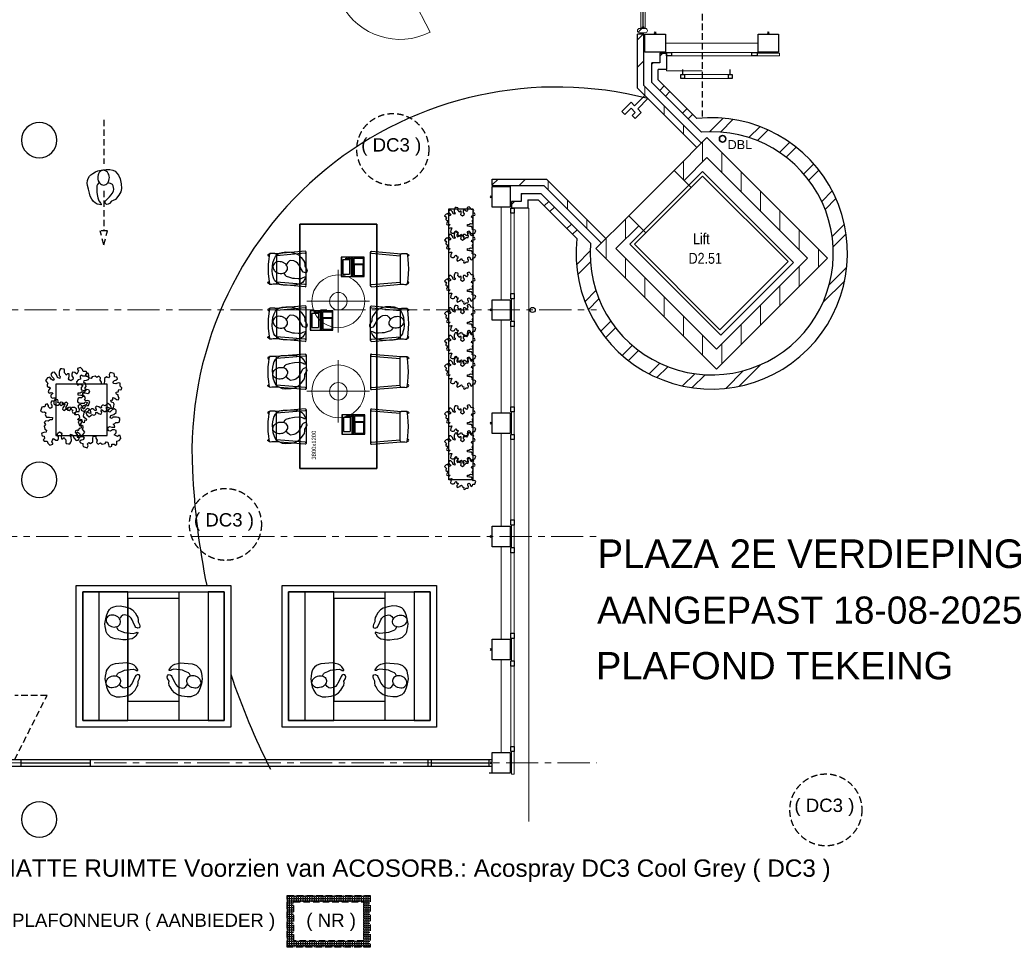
# Model space of a CAD drawing. Header units: millimetres. Extents: x 45699 to 251499, y 244 to 86446.
# Tile 20 of 240: x 58269 to 73571, y 24612 to 39033. Entities that reach past the tile are written whole.
import ezdxf

# ---------------------------------------------------------------- set-up
doc = ezdxf.new("R2010")
doc.units = ezdxf.units.MM
doc.header["$LTSCALE"] = 400
doc.header["$PDMODE"] = 3
doc.header["$PDSIZE"] = 15
doc.linetypes.add('CENTER', pattern=[2, 1.25, -0.25, 0.25, -0.25])
doc.linetypes.add('HIDDEN', pattern=[0.375, 0.25, -0.125])
for name, color, linetype in [('-ve', 2, 'HIDDEN'), ('inlay', 6, 'Continuous'), ('inr', 4, 'Continuous'), ('looplijnen', 8, 'HIDDEN'), ('plafond', 255, 'HIDDEN'), ('plant', 114, 'Continuous'), ('plat', 5, 'Continuous'), ('stramien', 1, 'CENTER'), ('symbol', 1, 'Continuous'), ('timmerwerk-ge', 150, 'Continuous'), ('timmerwerk-ve', 8, 'HIDDEN'), ('verlichting', 2, 'Continuous')]:
    doc.layers.add(name, color=color, linetype=linetype)
for name, color, linetype, lineweight in [('BA-blusmiddelen', 7, 'Continuous', 15), ('Buitenkozijnen', 140, 'Continuous', 15), ('mat-baksteen', 5, 'Continuous', 25), ('mat-beton (ihwg)', 5, 'Continuous', 25), ('mat-glas-hor', 140, 'Continuous', 15), ('mat-kalkzandsteen', 5, 'Continuous', 25), ('mat-naaldhout', 140, 'Continuous', 15), ('None', 7, 'Continuous', 9), ('Ruimtenummers', 5, 'Continuous', 25), ('Tekst', 140, 'Continuous', 15)]:
    doc.layers.add(name, color=color, linetype=linetype, lineweight=lineweight)
doc.styles.add('Arial', font='arial.ttf', dxfattribs={"height": 176.388889})
doc.styles.add('Arial Narrow', font='ARIALN.TTF', dxfattribs={"height": 222.25})
doc.styles.add('s100', font='stylu.ttf', dxfattribs={"height": 100})

# ---------------------------------------------------------------- blocks, each defined once
blk = doc.blocks.new('*X126')
at = {"layer": 'None', "lineweight": 5}
blk.add_line((-5639, -4225), (-5607, -4193), dxfattribs=at)
blk = doc.blocks.new('*U127')
at = {"layer": 'mat-glas-hor', "color": 140, "lineweight": 15}
blk.add_lwpolyline([(-4812, -3832), (-5520, -4193), (-5526, -4182), (-4817, -3821)], close=True, dxfattribs=at)
at = {"layer": 'mat-naaldhout', "color": 140, "linetype": 'Continuous', "lineweight": 15}
for points in [[(-4814, -3817), (-4836, -3828), (-4848, -3806), (-4728, -3745), (-4698, -3805), (-4795, -3854)], [(-5537, -4185), (-5515, -4174), (-5526, -4152), (-5646, -4213), (-5615, -4272), (-5518, -4223)]]:
    blk.add_lwpolyline(points, close=True, dxfattribs=at)
at = {"layer": 'None', "color": 43, "linetype": 'Continuous', "lineweight": 9}
blk.add_line((-4236, -4711), (-4698, -3805), dxfattribs=at)
at = {"layer": 'None', "color": 8, "lineweight": 5}
blk.add_lwpolyline([(-5646, -4213), (-5615, -4272), (-4698, -3805), (-4728, -3745)], close=True, dxfattribs=at)
at = {"layer": 'None', "color": 43, "linetype": 'Continuous', "lineweight": 9}
blk.add_arc((-4704, -3793), 1030, 207.9688, 296.9993, dxfattribs=at)
at = {"layer": 'mat-naaldhout', "color": 140}
blk.add_blockref('*X126', (0, 0), dxfattribs=at)
blk = doc.blocks.new('*U128')
at = {"layer": 'None', "color": 7}
blk.add_blockref('*U127', (0, 0), dxfattribs=at)
blk = doc.blocks.new('*U129')
at = {"layer": 'None', "color": 7}
blk.add_blockref('*U128', (0, 0), dxfattribs=at)
blk = doc.blocks.new('Kolom 280x320')
at = {"layer": 'mat-beton (ihwg)', "lineweight": 25}
blk.add_lwpolyline([(-300, 160), (-20, 160), (-20, -160), (-300, -160)], close=True, dxfattribs=at)
at = {"layer": 'None', "color": 92, "linetype": 'Continuous', "lineweight": 5}
blk.add_point((0, 0), dxfattribs=at)
blk = doc.blocks.new('Kolom O 550')
at = {"layer": 'mat-beton (ihwg)', "lineweight": 25}
blk.add_circle((0, 0), 275, dxfattribs=at)
blk = doc.blocks.new('Gevelpui best 1410 (2D)')
at = {"layer": 'Buitenkozijnen', "lineweight": 15}
for p, q in [((-260, 0), (-260, -1410)), ((-260, 0), (-210, 0)), ((-210, 0), (-210, -1410)), ((-260, -1410), (-210, -1410))]:
    blk.add_line(p, q, dxfattribs=at)
at = {"layer": 'Buitenkozijnen', "color": 92, "lineweight": 25}
for points in [[(-260, 0), (-210, 0), (-210, -80), (-260, -80)], [(-260, -1330), (-210, -1330), (-210, -1410), (-260, -1410)]]:
    blk.add_lwpolyline(points, close=True, dxfattribs=at)
at = {"layer": 'None', "color": 43, "linetype": 'Continuous', "lineweight": 9}
blk.add_line((-410, 15), (-410, -1425), dxfattribs=at)
blk = doc.blocks.new('*X190')
at = {"layer": 'None', "lineweight": 9}
for p, q in [((1800, -8365), (1800, -8224)), ((1500, -8665), (1500, -8354)), ((1200, -8965), (1200, -8654)), ((900, -9265), (900, -8954)), ((600, -9565), (600, -9254)), ((300, -9865), (300, -9554))]:
    blk.add_line(p, q, dxfattribs=at)
blk = doc.blocks.new('*X191')
at = {"layer": 'None', "lineweight": 9}
for p, q in [((104, -6260), (317, -6047)), ((276, -6265), (474, -6066)), ((720, -6351), (893, -6178)), ((850, -6398), (1017, -6230)), ((1196, -6582), (1354, -6424)), ((1299, -6656), (1455, -6499)), ((1571, -6914), (1727, -6758)), ((1650, -7012), (1807, -6855)), ((1850, -7343), (2014, -7178)), ((1903, -7466), (2071, -7298)), ((2013, -7887), (2202, -7698)), ((2028, -8048), (2229, -7847)), ((-1962, -8326), (-1749, -8113)), ((-1943, -8483), (-1744, -8284)), ((1966, -8640), (2240, -8367)), ((1870, -8913), (2208, -8575)), ((-1831, -8902), (-1658, -8729)), ((-1779, -9026), (-1611, -8859)), ((-1585, -9363), (-1427, -9205)), ((-1510, -9464), (-1353, -9308)), ((-1251, -9736), (-1095, -9580)), ((-1154, -9816), (-997, -9659)), ((-831, -10023), (-666, -9859)), ((-711, -10080), (-543, -9912)), ((566, -10217), (904, -9879)), ((-311, -10211), (-122, -10022)), ((-162, -10238), (39, -10037)), ((358, -10249), (631, -9975))]:
    blk.add_line(p, q, dxfattribs=at)
blk = doc.blocks.new('*X192')
at = {"layer": 'None', "lineweight": 9}
for p, q in [((300, -6896), (300, -6585)), ((600, -7196), (600, -6885)), ((900, -7495), (900, -7184)), ((1200, -7795), (1200, -7484)), ((1500, -8095), (1500, -7784)), ((1800, -8224), (1800, -8084))]:
    blk.add_line(p, q, dxfattribs=at)
blk = doc.blocks.new('*X193')
at = {"layer": 'None', "lineweight": 9}
for p, q in [((-1500, -8234), (-1500, -8076)), ((-1200, -8534), (-1200, -8223)), ((-900, -8834), (-900, -8523)), ((-600, -9134), (-600, -8823)), ((-300, -9434), (-300, -9123)), ((0, -9734), (0, -9423))]:
    blk.add_line(p, q, dxfattribs=at)
blk = doc.blocks.new('*X194')
at = {"layer": 'None', "lineweight": 9}
for p, q in [((-1200, -7928), (-1200, -7617)), ((-1500, -8076), (-1500, -7917))]:
    blk.add_line(p, q, dxfattribs=at)
blk = doc.blocks.new('*X195')
at = {"layer": 'None', "lineweight": 9}
for p, q in [((-2463, -7413), (-2392, -7342)), ((-2375, -7501), (-2304, -7430)), ((-2109, -7766), (-2039, -7696)), ((-2021, -7854), (-1951, -7784))]:
    blk.add_line(p, q, dxfattribs=at)
blk = doc.blocks.new('*X196')
at = {"layer": 'None', "lineweight": 9}
blk.add_line((-2810, -7229), (-2801, -7220), dxfattribs=at)
blk = doc.blocks.new('*X197')
at = {"layer": 'None', "lineweight": 9}
blk.add_line((-2969, -7388), (-2926, -7345), dxfattribs=at)
blk = doc.blocks.new('*X198')
at = {"layer": 'None', "lineweight": 9}
blk.add_line((-2819, -7238), (-2810, -7229), dxfattribs=at)
blk = doc.blocks.new('*X199')
at = {"layer": 'None', "lineweight": 9}
for p, q in [((-2400, -7165), (-2400, -7023)), ((-2100, -7465), (-2100, -7323)), ((-1800, -7765), (-1800, -7623))]:
    blk.add_line(p, q, dxfattribs=at)
blk = doc.blocks.new('*X200')
at = {"layer": 'None', "lineweight": 9}
for p, q in [((-3269, -7087), (-3177, -6995)), ((-2852, -7095), (-2752, -6995))]:
    blk.add_line(p, q, dxfattribs=at)
blk = doc.blocks.new('*X201')
at = {"layer": 'None', "lineweight": 9}
for p, q in [((-667, -5617), (-596, -5546)), ((-579, -5705), (-508, -5634)), ((-313, -5970), (-243, -5900)), ((-225, -6058), (-154, -5988))]:
    blk.add_line(p, q, dxfattribs=at)
blk = doc.blocks.new('*X202')
at = {"layer": 'None', "lineweight": 9}
blk.add_line((-789, -5208), (-780, -5199), dxfattribs=at)
blk = doc.blocks.new('*X203')
at = {"layer": 'None', "lineweight": 9}
blk.add_line((-664, -5083), (-621, -5040), dxfattribs=at)
blk = doc.blocks.new('*X204')
at = {"layer": 'None', "lineweight": 9}
blk.add_line((-780, -5199), (-771, -5190), dxfattribs=at)
blk = doc.blocks.new('*X205')
at = {"layer": 'None', "lineweight": 9}
for p, q in [((-1014, -4832), (-922, -4740)), ((-1014, -5257), (-914, -5157))]:
    blk.add_line(p, q, dxfattribs=at)
blk = doc.blocks.new('*X206')
at = {"layer": 'None', "lineweight": 9}
for p, q in [((0, -6728), (0, -6417)), ((-300, -7002), (-300, -6717))]:
    blk.add_line(p, q, dxfattribs=at)
blk = doc.blocks.new('*X207')
at = {"layer": 'None', "lineweight": 9}
for p, q in [((-900, -5695), (-900, -5553)), ((-600, -5995), (-600, -5853)), ((-300, -6295), (-300, -6153))]:
    blk.add_line(p, q, dxfattribs=at)
blk = doc.blocks.new('HWA')
at = {"layer": 'None', "color": 92, "linetype": 'Continuous', "lineweight": 25}
blk.add_circle((0, -74), 40, dxfattribs=at)
blk = doc.blocks.new('DBL aansluiting')
at = {"layer": 'BA-blusmiddelen', "color": 140, "linetype": 'Continuous', "lineweight": 9}
blk.add_lwpolyline([(360, 112.5), (360, 45), (292.5, 45), (292.5, -45), (427.5, -45), (427.5, -112.5), (225, -112.5), (225, -33.75), (0, -33.75), (0, 33.75), (225, 33.75), (225, 112.5)], close=True, dxfattribs=at)
blk = doc.blocks.new('*U216')
at = {"layer": 'None', "color": 92, "linetype": 'Continuous', "lineweight": 25}
for p, q in [((-310, -5370), (-310, -5290)), ((430, -5370), (430, -5290))]:
    blk.add_line(p, q, dxfattribs=at)
at = {"layer": 'None', "color": 140, "linetype": 'Continuous', "lineweight": 15}
blk.add_lwpolyline([(-340, -5370), (460, -5370), (460, -5430), (-340, -5430)], close=True, dxfattribs=at)
at = {"layer": 'None', "color": 92, "linetype": 'Continuous', "lineweight": 25}
for points in [[(-340, -5370), (-280, -5370), (-280, -5430), (-340, -5430)], [(400, -5370), (460, -5370), (460, -5430), (400, -5430)]]:
    blk.add_lwpolyline(points, close=True, dxfattribs=at)
blk = doc.blocks.new('*X217')
at = {"layer": 'None', "lineweight": 5}
blk.add_line((-922, 1906), (-880, 1948), dxfattribs=at)
blk = doc.blocks.new('*U218')
at = {"layer": 'mat-glas-hor', "color": 140, "lineweight": 15}
blk.add_lwpolyline([(-920, 694), (-920, 1894), (-908, 1894), (-908, 694)], close=True, dxfattribs=at)
at = {"layer": 'mat-naaldhout', "color": 140, "linetype": 'Continuous', "lineweight": 15}
for points in [[(-905, 1906), (-905, 1881), (-880, 1881), (-880, 2015), (-947, 2015), (-947, 1906)], [(-905, 689), (-905, 714), (-880, 714), (-880, 580), (-947, 580), (-947, 689)]]:
    blk.add_lwpolyline(points, close=True, dxfattribs=at)
at = {"layer": 'None', "color": 43, "linetype": 'Continuous', "lineweight": 9}
for p, q in [((-2034, 915), (-934, 915)), ((206, 915), (-894, 915))]:
    blk.add_line(p, q, dxfattribs=at)
at = {"layer": 'None', "color": 8, "lineweight": 5}
blk.add_lwpolyline([(-880, 2015), (-947, 2015), (-947, 689), (-880, 689)], close=True, dxfattribs=at)
at = {"layer": 'None', "color": 43, "linetype": 'Continuous', "lineweight": 9}
for centre, radius, start, end in [((-934, 915), 1100, 90, 180), ((-894, 915), 1100, 0, 90), ((-934, 915), 335, 180, 270), ((-894, 915), 335, 270, 0)]:
    blk.add_arc(centre, radius, start, end, dxfattribs=at)
at = {"layer": 'mat-naaldhout', "color": 140}
blk.add_blockref('*X217', (0, 0), dxfattribs=at)
blk = doc.blocks.new('*X15')
at = {"layer": 'None', "lineweight": 5}
blk.add_line((-24, -24), (34, 34), dxfattribs=at)
blk = doc.blocks.new('houten stijl 67 x 114')
at = {"layer": 'mat-naaldhout', "color": 140, "linetype": 'Continuous', "lineweight": 15, "flags": 128}
blk.add_lwpolyline([(33.5, 0), (33.5, 0, -0.4142136), (0, -33.5), (0, -33.5, -0.4142136), (-33.5, 0), (-33.5, 88), (-33.5, 88, -0.4142136), (0, 121.5), (0, 121.5, -0.4142136), (33.5, 88)], format="xyb", close=True, dxfattribs=at)
at = {"layer": 'mat-naaldhout', "color": 140}
blk.add_blockref('*X15', (0, 0), dxfattribs=at)
blk = doc.blocks.new('binnenpui 880 h.o.h.')
at = {"layer": 'mat-glas-hor', "color": 8, "lineweight": 5}
blk.add_lwpolyline([(18, -34), (88, -34), (88, -846), (18, -846)], close=True, dxfattribs=at)
at = {"layer": 'mat-glas-hor', "color": 140, "lineweight": 15}
blk.add_lwpolyline([(48, -40), (58, -40), (58, -840), (48, -840)], close=True, dxfattribs=at)
at = {"layer": 'mat-naaldhout', "color": 140, "linetype": 'Continuous', "lineweight": 15, "flags": 128}
for points in [[(43, -34), (18, -34), (18, -34, 0.414214), (20, -36), (36, -36, -0.414214), (40, -40), (40, -56, 0.414214), (42, -58), (43, -58)], [(63, -34), (88, -34), (88, -34, -0.414214), (86, -36), (70, -36, 0.414214), (66, -40), (66, -56, -0.414214), (64, -58), (63, -58)], [(43, -846), (18, -846), (18, -846, -0.414214), (20, -844), (36, -844, 0.414214), (40, -840), (40, -824, -0.414214), (42, -822), (43, -822)], [(63, -846), (88, -846), (88, -846, 0.414214), (86, -844), (70, -844, -0.414214), (66, -840), (66, -824, 0.414214), (64, -822), (63, -822)]]:
    blk.add_lwpolyline(points, format="xyb", close=True, dxfattribs=at)
at = {"layer": 'None', "color": 7, "rotation": 270}
for p in [(0, 0), (0, -880)]:
    blk.add_blockref('houten stijl 67 x 114', p, dxfattribs=at)
blk = doc.blocks.new('*U219')
at = {"layer": 'mat-glas-hor', "color": 8, "lineweight": 5}
blk.add_lwpolyline([(-962, 2093), (-892, 2093), (-892, 2813), (-962, 2813)], close=True, dxfattribs=at)
at = {"layer": 'mat-glas-hor', "color": 140, "lineweight": 15}
blk.add_lwpolyline([(-932, 2100), (-922, 2100), (-922, 2806), (-932, 2806)], close=True, dxfattribs=at)
at = {"layer": 'mat-naaldhout', "color": 140, "linetype": 'Continuous', "lineweight": 15, "flags": 128}
for points in [[(-938, 2813), (-963, 2813), (-963, 2812, 0.414214), (-961, 2810), (-944, 2810, -0.414214), (-941, 2806), (-941, 2790, 0.414214), (-939, 2788), (-938, 2788)], [(-917, 2813), (-892, 2813), (-892, 2812, -0.414214), (-894, 2810), (-911, 2810, 0.414214), (-914, 2806), (-914, 2790, -0.414214), (-916, 2788), (-917, 2788)], [(-938, 2093), (-963, 2093), (-963, 2094, -0.414214), (-961, 2096), (-944, 2096, 0.414214), (-941, 2100), (-941, 2116, -0.414214), (-939, 2118), (-938, 2118)], [(-917, 2093), (-892, 2093), (-892, 2094, 0.414214), (-894, 2096), (-911, 2096, -0.414214), (-914, 2100), (-914, 2116, 0.414214), (-916, 2118), (-917, 2118)]]:
    blk.add_lwpolyline(points, format="xyb", close=True, dxfattribs=at)
at = {"layer": 'None', "color": 7, "xscale": -1, "rotation": 270}
for p in [(-980, 2846), (-980, 2060)]:
    blk.add_blockref('houten stijl 67 x 114', p, dxfattribs=at)
blk = doc.blocks.new('*U220')
at = {"layer": 'mat-glas-hor', "color": 8, "lineweight": 5}
blk.add_lwpolyline([(-962, -4653), (-892, -4653), (-892, -3897), (-962, -3897)], close=True, dxfattribs=at)
at = {"layer": 'mat-glas-hor', "color": 140, "lineweight": 15}
blk.add_lwpolyline([(-932, -4646), (-922, -4646), (-922, -3904), (-932, -3904)], close=True, dxfattribs=at)
at = {"layer": 'mat-naaldhout', "color": 140, "linetype": 'Continuous', "lineweight": 15, "flags": 128}
for points in [[(-938, -3897), (-963, -3897), (-963, -3898, 0.414214), (-961, -3900), (-944, -3900, -0.414214), (-941, -3904), (-941, -3920, 0.414214), (-939, -3922), (-938, -3922)], [(-917, -3897), (-892, -3897), (-892, -3898, -0.414214), (-894, -3900), (-911, -3900, 0.414214), (-914, -3904), (-914, -3920, -0.414214), (-916, -3922), (-917, -3922)], [(-938, -4653), (-963, -4653), (-963, -4652, -0.414214), (-961, -4650), (-944, -4650, 0.414214), (-941, -4646), (-941, -4630, -0.414214), (-939, -4628), (-938, -4628)], [(-917, -4653), (-892, -4653), (-892, -4652, 0.414214), (-894, -4650), (-911, -4650, -0.414214), (-914, -4646), (-914, -4630, 0.414214), (-916, -4628), (-917, -4628)]]:
    blk.add_lwpolyline(points, format="xyb", close=True, dxfattribs=at)
at = {"layer": 'None', "color": 7, "xscale": -1, "rotation": 270}
for p in [(-980, -3864), (-980, -4686)]:
    blk.add_blockref('houten stijl 67 x 114', p, dxfattribs=at)
blk = doc.blocks.new('*U221')
at = {"layer": 'None', "color": 7}
for name in ['*U219', '*U218', '*U220']:
    blk.add_blockref(name, (0, 0), dxfattribs=at)
at = {"layer": 'None', "color": 7, "xscale": -1, "rotation": 180}
for p in [(-980, -344), (-980, -1224), (-980, -2104), (-980, -2984), (-980, -3864)]:
    blk.add_blockref('binnenpui 880 h.o.h.', p, dxfattribs=at)
blk = doc.blocks.new('SYMB-BM02_B2')
at = {"layer": 'plant'}
blk.add_lwpolyline([(98, 356), (66, 371), (46, 367), (23, 344), (26, 317), (5, 314), (-27, 337), (-68, 353), (-84, 340), (-93, 315), (-77, 290), (-84, 262), (-106, 274), (-134, 301), (-166, 298), (-190, 273), (-184, 246), (-181, 209), (-209, 214), (-256, 237), (-302, 241), (-315, 221), (-325, 198), (-329, 157), (-315, 134), (-286, 119), (-263, 95), (-270, 73), (-298, 80), (-306, 68), (-307, 29), (-341, 38), (-375, 66), (-406, 70), (-427, 48), (-413, 13), (-402, -28), (-381, -27), (-361, -62), (-377, -76), (-407, -84), (-423, -126), (-448, -119), (-475, -126), (-482, -158), (-448, -194), (-447, -249), (-411, -258), (-363, -237), (-327, -242), (-307, -272), (-338, -303), (-366, -308), (-398, -333), (-381, -365), (-338, -377), (-336, -406), (-332, -436), (-252, -458), (-234, -418), (-243, -383), (-220, -358), (-184, -372), (-140, -344), (-141, -283), (-132, -230), (-84, -233), (-86, -271), (-59, -312), (-68, -354), (-36, -386), (7, -361), (39, -388), (98, -377), (116, -344), (153, -351), (160, -393), (171, -436), (193, -440), (228, -426), (230, -390), (275, -385), (300, -408), (328, -386), (326, -329), (369, -315), (403, -276), (387, -222), (366, -221), (339, -240), (312, -226), (275, -205), (309, -165), (312, -121), (278, -112), (241, -110), (205, -137), (171, -126), (146, -92), (166, -59), (184, -44), (228, -57), (285, -55), (282, -25), (255, -2), (285, 14), (305, 34), (353, 32), (371, 38), (382, 84), (382, 111), (350, 130), (317, 139), (248, 136), (232, 114), (194, 121), (209, 166), (266, 187), (314, 230), (310, 274), (271, 296), (232, 280), (187, 233), (150, 251), (176, 290), (219, 319), (203, 365), (155, 404), (121, 376), (98, 356)], dxfattribs=at)
blk = doc.blocks.new('symb-ps03_b2')
blk.add_lwpolyline([(82, -334), (93, -323), (110, -305), (120, -285), (121, -231), (122, -184), (116, -150), (104, -98), (91, -52), (69, -25), (58, -13), (50, -1), (49, 8), (59, 13), (76, 9), (115, -1), (145, -17), (172, -41), (196, -78), (221, -122), (236, -169), (250, -232), (266, -290), (270, -325), (267, -365), (252, -399), (235, -433), (213, -457), (181, -475), (141, -499), (103, -517), (27, -533), (-23, -539), (-83, -538), (-130, -528), (-165, -511), (-192, -479), (-218, -448), (-241, -394), (-258, -313), (-262, -242), (-251, -189), (-222, -138), (-185, -93), (-170, -72), (-134, -54), (-107, -46), (-75, -10), (-57, 2), (-38, 7), (-23, 1), (-12, -13), (-11, -28), (-13, -49), (-23, -61), (-75, -115), (-104, -145), (-121, -166), (-138, -200), (-142, -234), (-135, -284), (-123, -302), (-94, -319), (-69, -327), (-52, -333)])
blk.add_lwpolyline([(-75, -413, 0.078796), (-66, -458, 0.088041), (-46, -494, 0.105312), (-14, -518, 0.121926), (19, -526, 0.121926), (52, -517, 0.105312), (82, -490, 0.088041), (100, -454, 0.078796), (106, -408, 0.078796), (98, -363, 0.088041), (77, -328, 0.105312), (46, -303, 0.121926), (13, -296, 0.121926), (-21, -305, 0.105312), (-50, -331, 0.088041), (-69, -368, 0.078796)], format="xyb", close=True)
blk = doc.blocks.new('symb-ps09_b2')
at = {"layer": 'looplijnen'}
for p, q in [((0, 935), (-58, 718)), ((0, 935), (58, 718)), ((-58, 718), (58, 718)), ((0, 95), (0, 718)), ((0, -1011), (0, -327))]:
    blk.add_line(p, q, dxfattribs=at)
at = {"layer": 'symbol'}
blk.add_blockref('symb-ps03_b2', (-11, 300), dxfattribs=at)
blk = doc.blocks.new('symb-LPTP_b2')
for p, q in [((150, 0), (-150, 0)), ((-150, 0), (-150, -155)), ((150, -155), (150, 0)), ((150, -5), (-150, -5)), ((-110, -25), (-110, -129)), ((110, -25), (-110, -25)), ((110, -129), (-110, -129)), ((110, -129), (110, -25)), ((150, -155), (-150, -155)), ((150, -160), (-150, -160)), ((-150, -160), (-150, -355)), ((150, -355), (150, -160)), ((-150, -355), (150, -355))]:
    blk.add_line(p, q)
for points in [[(-130, -158, 10, 10, 0), (-111, -158, 10, 10, 0)], [(130, -158, 10, 10, 0), (111, -158, 10, 10, 0)]]:
    blk.add_lwpolyline(points, format="xyseb")
for points in [[(126, -70), (134, -70), (134, -92), (126, -92)], [(128, -72), (132, -72), (132, -90), (128, -90)], [(-135, -175), (135, -175), (135, -189), (-135, -189)], [(32, -199), (-135, -199), (-135, -340), (32, -340)], [(42, -199), (135, -199), (135, -340), (42, -340)]]:
    blk.add_lwpolyline(points, close=True)
for radius in [12.6, 7.57]:
    blk.add_circle((130, -124), radius)
blk = doc.blocks.new('SYMB-PS01_B2')
blk.add_lwpolyline([(59, 67), (70, 78), (86, 97), (96, 116), (98, 170), (99, 217), (92, 251), (81, 303), (67, 349), (45, 376), (34, 388), (27, 400), (26, 410), (36, 414), (52, 410), (91, 400), (122, 385), (148, 360), (173, 323), (197, 279), (212, 232), (226, 169), (242, 111), (247, 76), (244, 36), (229, 2), (211, -32), (190, -56), (158, -74), (117, -98), (79, -116), (3, -132), (-47, -138), (-107, -136), (-154, -127), (-189, -110), (-215, -78), (-241, -46), (-264, 7), (-282, 88), (-285, 159), (-274, 212), (-246, 263), (-209, 308), (-193, 329), (-157, 347), (-131, 355), (-98, 391), (-80, 403), (-61, 408), (-47, 402), (-35, 389), (-34, 373), (-37, 352), (-46, 340), (-99, 287), (-128, 256), (-144, 235), (-162, 201), (-165, 167), (-158, 117), (-147, 99), (-118, 82), (-93, 74), (-75, 68)])
blk.add_lwpolyline([(-98, -12, 0.078796), (-90, -57, 0.088041), (-69, -93, 0.105312), (-38, -117, 0.121926), (-4, -125, 0.121926), (29, -115, 0.105312), (58, -89, 0.088041), (77, -52, 0.078796), (83, -7, 0.078796), (74, 38, 0.088041), (54, 74, 0.105312), (23, 98, 0.121926), (-11, 105, 0.121926), (-44, 96, 0.105312), (-74, 70, 0.088041), (-92, 33, 0.078796)], format="xyb", close=True)
blk = doc.blocks.new('DOLC-2890_B2')
for p, q in [((260, 0), (-260, 0)), ((-276, -17), (-236, -477)), ((-244, -15), (-205, -463)), ((244, -15), (205, -463)), ((276, -17), (236, -477)), ((-224, -463), (224, -463))]:
    blk.add_line(p, q)
for points in [[(-224, -463), (-233, -468), (-236, -477), (-237, -480), (-238, -487), (-238, -499), (-239, -515), (-240, -535), (-241, -560), (-240, -563), (-236, -569), (-234, -570), (-231, -572), (-227, -572)], [(-227, -572), (-201, -575), (-152, -582), (-76, -588), (0, -590), (76, -588), (152, -582), (201, -575), (227, -572)], [(-227, -572), (-226, -584), (-222, -592), (-221, -593), (-212, -596), (-204, -592), (-203, -591), (-200, -582), (-200, -582), (-200, -582), (-201, -575)], [(227, -572), (226, -584), (222, -592), (221, -593), (212, -596), (204, -592), (203, -591), (200, -582), (200, -582), (200, -582), (201, -575)], [(224, -463), (233, -468), (236, -477), (237, -480), (238, -487), (238, -499), (239, -515), (240, -535), (241, -560), (240, -563), (236, -569), (234, -570), (231, -572), (227, -572)]]:
    blk.add_lwpolyline(points)
for centre, start, end in [((-260, -16), 5.0001, 185.0001), ((260, -16), 354.9999, 174.9999)]:
    blk.add_arc(centre, 16, start, end)
blk = doc.blocks.new('lamp02')
at = {"layer": 'verlichting', "lineweight": 0}
for q in [(0, 555.36), (555.36, 0), (0, -555.36), (-555.36, 0)]:
    blk.add_line((0, 0), q, dxfattribs=at)
for radius in [468, 156]:
    blk.add_circle((0, 0), radius, dxfattribs=at)

msp = doc.modelspace()

# ---------------------------------------------------------------- hatches: boundary and pattern name
at = {"layer": 'plafond'}
h = msp.add_hatch(dxfattribs=at)
h.set_pattern_fill('ANGLE', color=256, scale=5)
h.set_pattern_definition([(0, (-339557.43, -157984.63), (0, 34.925), [25.4, -9.525]), (90, (-339557.43, -157984.63), (-34.925, 2e-15), [25.4, -9.525])])
h.paths.add_polyline_path([(62528, 25318), (63616, 25318), (63616, 24712), (62528, 24712)], flags=16)
h.paths.add_polyline_path([(62428, 25418), (63716, 25418), (63716, 24612), (62428, 24612)])

# ---------------------------------------------------------------- linework, layer by layer
at = {"layer": '-ve'}
for centre in [(64068, 37015), (61467, 31186), (70798, 26748)]:
    msp.add_circle(centre, 559, dxfattribs=at)
at = {"layer": 'Buitenkozijnen', "lineweight": 15}
for points in [[(70079, 38470), (70079, 38510), (69729, 38510), (69729, 38470)], [(65914, 34695), (65954, 34695), (65954, 34345), (65914, 34345)], [(65914, 32935), (65954, 32935), (65954, 32585), (65914, 32585)], [(65914, 31175), (65954, 31175), (65954, 30825), (65914, 30825)], [(65914, 29415), (65954, 29415), (65954, 29065), (65914, 29065)], [(65914, 27655), (65954, 27655), (65954, 27305), (65914, 27305)], [(65914, 27655), (65954, 27655), (65954, 27305), (65914, 27305)]]:
    msp.add_lwpolyline(points, close=True, dxfattribs=at)
at = {"layer": 'Buitenkozijnen', "color": 43, "linetype": 'Continuous', "lineweight": 9, "flags": 128}
for points in [[(68878, 38240), (68319, 38240), (68319, 38260)], [(66164, 36105), (66184, 36105), (66184, 26568)]]:
    msp.add_lwpolyline(points, dxfattribs=at)
at = {"layer": 'inlay'}
for centre, radius, start, end in [((66614, 32319), 5667, 75.4935, 182.9694), ((72438, 32540), 11495, 182.5631, 191.5594), ((72438, 32540), 11495, 198.6853, 206.6704)]:
    msp.add_arc(centre, radius, start, end, dxfattribs=at)
at = {"layer": 'inr'}
for points in [[(64938, 36093), (65312, 36093), (65312, 31877), (64938, 31877)], [(62621, 35855), (62621, 32055), (63821, 32055), (63821, 35855)], [(58829, 32567), (59629, 32567), (59629, 33367), (58829, 33367)]]:
    msp.add_lwpolyline(points, close=True, dxfattribs=at)
at = {"layer": 'mat-baksteen', "lineweight": 25}
for p, q in [((68219, 38510), (68219, 38360)), ((68219, 38510), (68319, 38510)), ((68319, 38510), (68319, 38260)), ((68094, 38055), (68094, 38360)), ((68219, 38360), (68094, 38360)), ((68194, 38097), (68194, 38260)), ((68319, 38260), (68194, 38260)), ((68866, 37283), (68094, 38055)), ((68794, 37497), (68194, 38097)), ((66064, 36330), (66369, 36330)), ((66064, 36330), (66064, 36205)), ((66369, 36330), (67141, 35558)), ((65914, 36205), (65914, 36105)), ((66064, 36205), (65914, 36205)), ((66164, 36230), (66328, 36230)), ((66164, 36230), (66164, 36105)), ((66328, 36230), (66927, 35631)), ((66164, 36105), (65914, 36105))]:
    msp.add_line(p, q, dxfattribs=at)
at = {"layer": 'mat-baksteen', "color": 140, "linetype": 'Continuous', "lineweight": 15}
for points in [[(68706, 36425), (67999, 35718), (67734, 35983), (68441, 36690)], [(70297, 35259), (69166, 34127), (67752, 35541), (68883, 36673)], [(70212, 35273), (69152, 34212), (67822, 35541), (68883, 36602)]]:
    msp.add_lwpolyline(points, close=True, dxfattribs=at)
at = {"layer": 'mat-baksteen', "lineweight": 25}
for radius, start, end in [(2110, 173.7257, 96.2743), (1890, 175.2034, 94.7966)]:
    msp.add_arc((69024, 35400), radius, start, end, dxfattribs=at)
at = {"layer": 'mat-kalkzandsteen', "lineweight": 25}
for p, q in [((67969, 38810), (67869, 38810)), ((67869, 37969), (67869, 38810)), ((67969, 38011), (67969, 38810)), ((68795, 37044), (67869, 37969)), ((68865, 37115), (67969, 38011)), ((68441, 36690), (68950, 37200)), ((68950, 37199), (70824, 35326)), ((68597, 36535), (68950, 36888)), ((68950, 36888), (70513, 35326)), ((68597, 36535), (68441, 36690)), ((65614, 36555), (66455, 36555)), ((65614, 36455), (65614, 36555)), ((65614, 36455), (66414, 36455)), ((66414, 36455), (67310, 35559)), ((66455, 36555), (67380, 35630)), ((67225, 35474), (67734, 35983)), ((67890, 35828), (67734, 35983)), ((67536, 35474), (67890, 35828)), ((69099, 33600), (67225, 35474)), ((69099, 33912), (67536, 35474)), ((70824, 35326), (69099, 33600)), ((70513, 35326), (69099, 33912))]:
    msp.add_line(p, q, dxfattribs=at)
at = {"layer": 'None', "color": 7, "linetype": 'Continuous', "lineweight": 35}
msp.add_circle((69193, 37180), 50, dxfattribs=at)
at = {"layer": 'plafond'}
for p, q in [((58193, 27530), (58694, 28529)), ((58694, 28529), (58193, 28529))]:
    msp.add_line(p, q, dxfattribs=at)
for points in [[(62428, 25418), (63716, 25418), (63716, 24612), (62428, 24612)], [(62528, 25318), (63616, 25318), (63616, 24712), (62528, 24712)]]:
    msp.add_lwpolyline(points, close=True, dxfattribs=at)
at = {"layer": 'plat'}
for p, q in [((52744, 27530), (65614, 27530)), ((52744, 27430), (65614, 27430)), ((58294, 27430), (58294, 27530)), ((58294, 27480), (59364, 27480)), ((59364, 27530), (59364, 27430)), ((64614, 27530), (64614, 27430)), ((64664, 27530), (64664, 27430)), ((64664, 27530), (64664, 27430)), ((64664, 27480), (65564, 27480)), ((64664, 27480), (65564, 27480)), ((65564, 27430), (65564, 27530)), ((65564, 27430), (65564, 27530)), ((65564, 27430), (65564, 27530))]:
    msp.add_line(p, q, dxfattribs=at)
at = {"layer": 'plat', "lineweight": 0}
msp.add_circle((58574, 26600), 275, dxfattribs=at)
at = {"layer": 'stramien', "lineweight": 0}
for p, q in [((52744, 34520), (67232, 34520)), ((52128, 31000), (67232, 31000)), ((50628, 27480), (67232, 27480))]:
    msp.add_line(p, q, dxfattribs=at)
at = {"layer": 'timmerwerk-ge'}
for points in [[(62621, 35855), (63821, 35855), (63821, 32055), (62621, 32055)], [(61549, 30236), (61549, 28036), (59149, 28036), (59149, 30236)], [(64749, 30236), (64749, 28036), (62349, 28036), (62349, 30236)], [(59499, 30136), (59499, 28136), (59249, 28136), (59249, 30136)], [(59249, 30136), (59249, 28136), (59949, 28136), (59949, 30136)], [(61449, 30136), (61449, 28136), (59249, 28136), (59249, 30136)], [(59949, 30036), (59949, 28436), (60749, 28436), (60749, 30036)], [(61449, 30136), (61449, 28136), (60749, 28136), (60749, 30136)], [(61199, 30136), (61199, 28136), (61449, 28136), (61449, 30136)], [(62449, 30136), (62449, 28136), (63149, 28136), (63149, 30136)], [(62699, 30136), (62699, 28136), (62449, 28136), (62449, 30136)], [(64649, 30136), (64649, 28136), (62449, 28136), (62449, 30136)], [(63149, 30036), (63149, 28436), (63949, 28436), (63949, 30036)], [(64649, 30136), (64649, 28136), (63949, 28136), (63949, 30136)], [(64399, 30136), (64399, 28136), (64649, 28136), (64649, 30136)]]:
    msp.add_lwpolyline(points, close=True, dxfattribs=at)
at = {"layer": 'timmerwerk-ve'}
for p, q in [((68878, 47371), (68878, 37529)), ((65564, 27430), (65564, 27530)), ((65614, 27320), (65564, 27320))]:
    msp.add_line(p, q, dxfattribs=at)

# ---------------------------------------------------------------- block references
at = {"layer": 'Buitenkozijnen', "color": 7, "rotation": 270}
msp.add_blockref('Gevelpui best 1410 (2D)', (69729, 38260), dxfattribs=at)
at = {"layer": 'Buitenkozijnen', "color": 7}
for p in [(66164, 36105), (66164, 34345), (66164, 32585), (66164, 30825), (66164, 29065)]:
    msp.add_blockref('Gevelpui best 1410 (2D)', p, dxfattribs=at)
at = {"layer": 'inr'}
for p, rotation in [((62721, 35158), 269.9999999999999), ((62721, 34308), 269.9999999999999), ((63721, 33558), 89.9999999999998), ((63721, 32708), 89.9999999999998)]:
    msp.add_blockref('DOLC-2890_B2', p, dxfattribs=dict(at, rotation=rotation))
at = {"layer": 'inr', "xscale": -1}
for p, rotation in [((63721, 35158), 89.99999999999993), ((63721, 34308), 89.99999999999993), ((62721, 33558), 269.9999999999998), ((62721, 32708), 269.9999999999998)]:
    msp.add_blockref('DOLC-2890_B2', p, dxfattribs=dict(at, rotation=rotation))
at = {"layer": 'mat-baksteen', "color": 7, "rotation": 90}
for p in [(68144, 38830), (69904, 38830)]:
    msp.add_blockref('Kolom 280x320', p, dxfattribs=at)
at = {"layer": 'mat-baksteen'}
for name in ['*X203', '*X202', '*X204', '*X201', '*X191', '*X198', '*X196', '*X197', '*X195']:
    msp.add_blockref(name, (68883, 43550), dxfattribs=at)
at = {"layer": 'mat-beton (ihwg)', "color": 7, "xscale": -1, "rotation": 270}
for p in [(58574, 37160), (58574, 31880), (58574, 26600)]:
    msp.add_blockref('Kolom O 550', p, dxfattribs=at)
at = {"layer": 'mat-beton (ihwg)', "color": 7}
msp.add_blockref('HWA', (66241, 34594), dxfattribs=at)
at = {"layer": 'mat-kalkzandsteen'}
for name in ['*X205', '*X207', '*X206', '*X192', '*X200', '*X199', '*X194', '*X193', '*X190']:
    msp.add_blockref(name, (68883, 43550), dxfattribs=at)
at = {"layer": 'None', "color": 7}
for name in ['*U221', '*U129', '*U216']:
    msp.add_blockref(name, (68883, 43550), dxfattribs=at)
for name, p, rotation in [('DBL aansluiting', (68009, 37830), 225), ('Kolom 280x320', (65594, 36280), 180), ('Kolom 280x320', (65594, 34520), 180), ('Kolom 280x320', (65594, 32760), 180), ('Kolom 280x320', (65594, 31000), 180), ('Kolom 280x320', (65594, 29240), 180), ('Kolom 280x320', (65594, 27480), 180), ('Kolom 280x320', (65594, 27480), 180)]:
    msp.add_blockref(name, p, dxfattribs=dict(at, rotation=rotation))
at = {"layer": 'plat', "lineweight": 0, "xscale": -1, "rotation": 270}
for p in [(58574, 31880), (58574, 26600)]:
    msp.add_blockref('Kolom O 550', p, dxfattribs=at)
at = {"layer": 'symbol'}
for name, p, rotation in [('symb-ps09_b2', (59577, 36466), 180), ('SYMB-PS01_B2', (62325, 35169), 254.2203100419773), ('symb-LPTP_b2', (63266, 35189), 89.9999999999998), ('SYMB-PS01_B2', (62325, 34319), 254.2203100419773), ('symb-LPTP_b2', (62783, 34355), 89.9999999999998), ('symb-LPTP_b2', (63278, 32738), 89.9999999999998)]:
    msp.add_blockref(name, p, dxfattribs=dict(at, rotation=rotation))
for p, xscale, yscale, zscale, rotation in [((65100, 35898), 0.5599999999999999, 0.5599999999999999, 0.5599999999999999, 89.99999999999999), ((65100, 35520), 0.5599999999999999, 0.5599999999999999, 0.5599999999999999, 89.99999999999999), ((65100, 34882), 0.5599999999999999, 0.5599999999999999, 0.5599999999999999, 89.99999999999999), ((65100, 34378), 0.5599999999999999, 0.5599999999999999, 0.5599999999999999, 89.99999999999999), ((65100, 33949), 0.5599999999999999, 0.5599999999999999, 0.5599999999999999, 89.99999999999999), ((65100, 33560), 0.5599999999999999, 0.5599999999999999, 0.5599999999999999, 89.99999999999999), ((58992, 33301), 0.8, 0.8, 0.8, 89.99999999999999), ((59473, 33181), 0.8, 0.8, 0.8, 180), ((58961, 32743), 0.8, 0.8, 0.8, 270), ((65100, 32818), 0.5599999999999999, 0.5599999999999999, 0.5599999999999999, 89.99999999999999), ((65100, 32389), 0.5599999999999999, 0.5599999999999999, 0.5599999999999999, 89.99999999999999), ((65100, 32000), 0.5599999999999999, 0.5599999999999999, 0.5599999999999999, 89.99999999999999)]:
    msp.add_blockref('SYMB-BM02_B2', p, dxfattribs=dict(at, xscale=xscale, yscale=yscale, zscale=zscale, rotation=rotation))
at = {"layer": 'symbol', "xscale": -1}
for p, rotation in [((64117, 34319), 105.7796899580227), ((62325, 33546), 285.7796899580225), ((62325, 32696), 285.7796899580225)]:
    msp.add_blockref('SYMB-PS01_B2', p, dxfattribs=dict(at, rotation=rotation))
at = {"layer": 'symbol', "xscale": 0.8, "yscale": 0.8, "zscale": 0.8}
msp.add_blockref('SYMB-BM02_B2', (59519, 32744), dxfattribs=at)
at = {"layer": 'symbol', "linetype": 'Continuous', "lineweight": 0}
for p, rotation in [((60115, 29557), 249.7684442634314), ((60584, 28867), 69.76844426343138), ((63784, 28867), 69.76844426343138)]:
    msp.add_blockref('symb-ps03_b2', p, dxfattribs=dict(at, rotation=rotation))
at = {"layer": 'symbol', "linetype": 'Continuous', "lineweight": 0, "xscale": -1}
for p, rotation in [((63784, 29557), 110.2315557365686), ((60115, 28867), 290.2315557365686), ((63315, 28867), 290.2315557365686)]:
    msp.add_blockref('symb-ps03_b2', p, dxfattribs=dict(at, rotation=rotation))
at = {"layer": 'verlichting', "lineweight": 0, "yscale": 0.8769720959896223, "zscale": 0.8769720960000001}
for p, xscale, rotation in [((63221, 34655), -0.8769720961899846, 89.99999999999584), ((63221, 33255), 0.8769720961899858, 90.00000000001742)]:
    msp.add_blockref('lamp02', p, dxfattribs=dict(at, xscale=xscale, rotation=rotation))

# ---------------------------------------------------------------- texts
at = {"layer": 'plat', "style": 's100'}
msp.add_text('3800x1200', height=65.9, rotation=90, dxfattribs=at).set_placement((62874, 32193))
at = {"layer": 'plat', "attachment_point": 1, "style": 'Arial'}
for s, insert, char_height in [('  ( DC3 )', (63416, 37190), 207.4), ('  ( DC3 )', (60816, 31361), 207.4), ('PLAZA 2E VERDIEPING', (67247, 30953), 444.5), ('AANGEPAST 18-08-2025 ', (67242, 30065), 423.33), ('PLAFOND TEKEING', (67225, 29202), 423.33), ('  ( DC3 )', (70147, 26923), 207.4), ('Plafond : ** Voor de hele PLAZA behalve NATTE RUIMTE Voorzien van ACOSORB.: Acospray DC3 Cool Grey ( DC3 )', (50984, 25978), 269.663), ('** PLAFOND NATTE RUIMTES : ADVIES PLAFONNEUR ( AANBIEDER )      ( NR ) \\P    ', (52677, 25137), 207.43)]:
    msp.add_mtext(s, dxfattribs=dict(at, insert=insert, char_height=char_height))
at = {"layer": 'Ruimtenummers', "char_height": 169.3, "attachment_point": 1, "style": 'Arial Narrow'}
for s, insert in [('Lift\\P', (68733, 35712)), ('D2.51', (68665, 35408))]:
    msp.add_mtext(s, dxfattribs=dict(at, insert=insert))
at = {"layer": 'Tekst', "color": 0, "insert": (69270, 37161), "char_height": 141.1, "attachment_point": 1, "style": 'Arial'}
msp.add_mtext('DBL\\P', dxfattribs=at)

doc.saveas('drawing.dxf')
